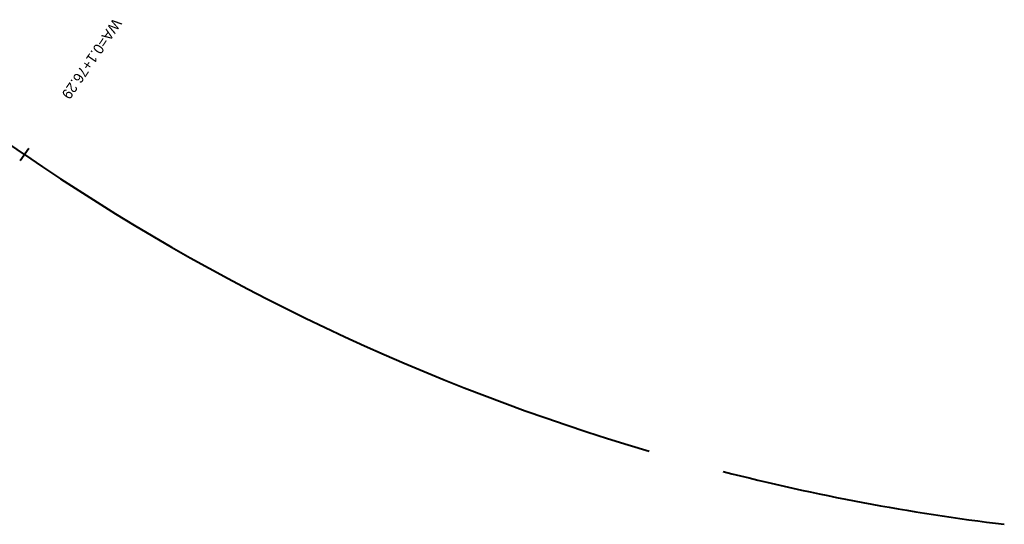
# Model space of a CAD drawing. Header units: metres. Extents: x 4434186 to 4434376, y 5475366 to 5475528.
# Tile 3 of 3: x 4434291 to 4434376, y 5475366 to 5475410. Entities that reach past the tile are written whole.
import ezdxf

# ---------------------------------------------------------------- set-up
doc = ezdxf.new("R2010")
doc.units = ezdxf.units.M
doc.layers.add('GTU_Planung_Dritter', color=191, linetype='Continuous')
doc.styles.add('TS009', font='Card009.shx', dxfattribs={"height": 0.2})

msp = doc.modelspace()

# ---------------------------------------------------------------- linework, layer by layer
at = {"layer": 'GTU_Planung_Dritter', "lineweight": 40}
for p, q in [((4434291.012, 5475398.064), (4434281.146, 5475404.826)), ((4434291.38, 5475398.6), (4434290.645, 5475397.528))]:
    msp.add_line(p, q, dxfattribs=at)
for start, end in [(235.57341, 253.62973), (255.62826, 263.07041)]:
    msp.add_arc((4434398.429, 5475554.786), 190, start, end, dxfattribs=at)

# ---------------------------------------------------------------- texts
at = {"layer": 'GTU_Planung_Dritter', "lineweight": 13, "style": 'TS009'}
msp.add_text('WA=0.1+76.29', height=0.9, rotation=235.57342, dxfattribs=at).set_placement((4434298.715, 5475409.886))

doc.saveas('drawing.dxf')
